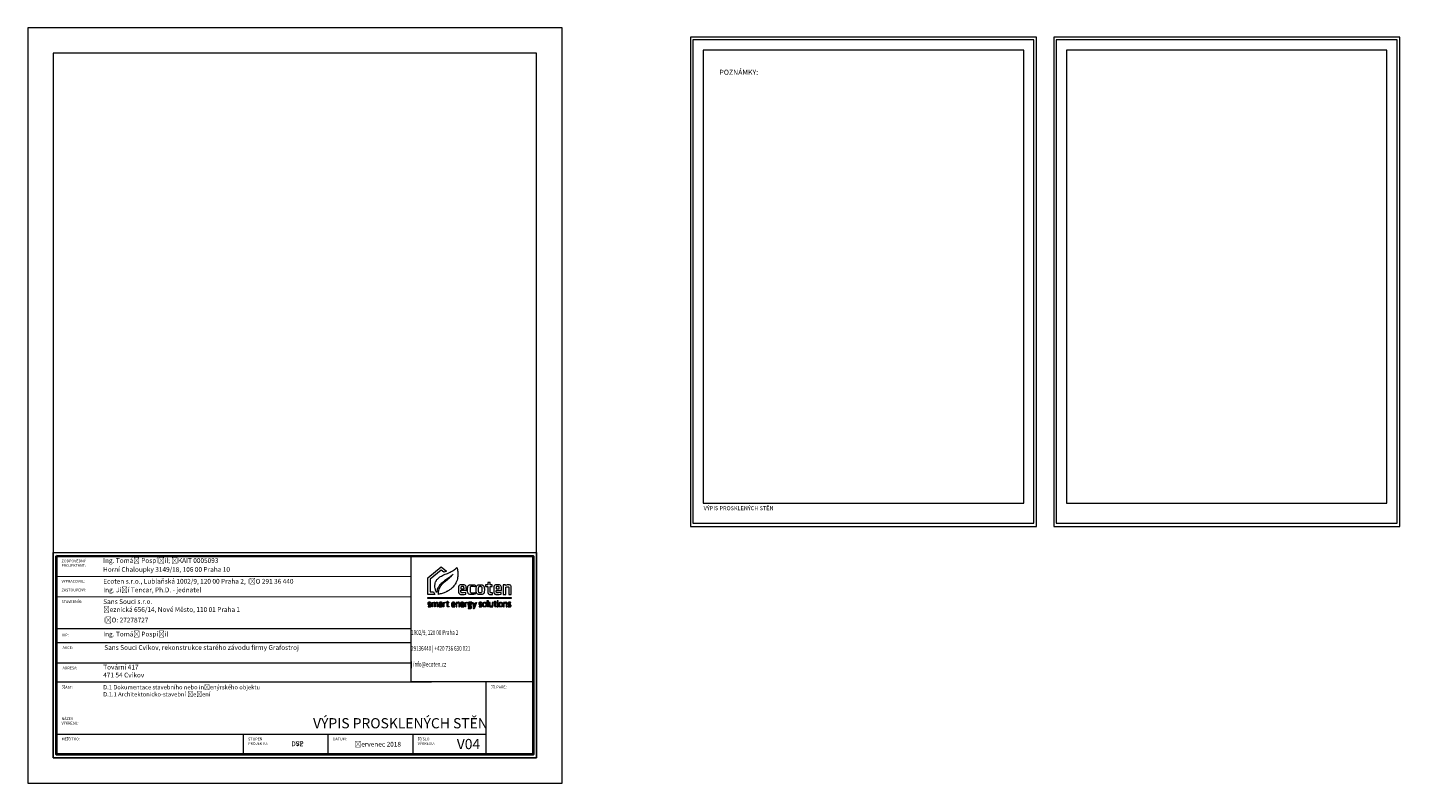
# Model space of a CAD drawing. Header units: millimetres. Extents: x 1370 to 200126, y -9734 to 86273.
# Tile 1 of 23: x 1370 to 28658, y -9734 to 5117. Entities that reach past the tile are written whole.
import ezdxf

# ---------------------------------------------------------------- set-up
doc = ezdxf.new("R2010")
doc.units = ezdxf.units.MM
doc.layers.get('0').update_dxf_attribs({"plot": 0})
doc.layers.add('000_NETISK', color=32, linetype='Continuous', lineweight=9, plot=False)
for name, color, linetype, lineweight in [('01_STAV_nove kce - slabe', 70, 'Continuous', 13), ('01_STAV_popis100', 4, 'Continuous', 13), ('AA_POPIS', 7, 'Continuous', 13), ('AA_ROZPISKY', 7, 'Continuous', 15), ('AA_STUPEŇ DSP', 1, 'Continuous', 15), ('AA_STUPEŇ DVZ', 4, 'Continuous', 15), ('AA_VÝKRES - NOVÝ STAV', 2, 'Continuous', 15)]:
    doc.layers.add(name, color=color, linetype=linetype, lineweight=lineweight)
doc.styles.add('5.0 M50', font='arial.ttf', dxfattribs={"height": 250})
doc.styles.get("Standard").update_dxf_attribs({"font": 'arial.ttf'})

# ---------------------------------------------------------------- blocks, each defined once
blk = doc.blocks.new('ecoten_logo_obrys')
at = {"lineweight": 5}
for points in [[(750, 1940), (899, 1620), (0, 1620), (0, 3760), (1740, 5160), (2420, 4610), (2057, 4478), (1740, 4740), (320, 3600), (320, 1940), (750, 1940)], [(3740, 5090), (3760, 5040), (3780, 4980), (3790, 4930), (3810, 4860), (3820, 4800), (3830, 4750), (3840, 4700), (3850, 4650), (3860, 4600), (3860, 4560), (3870, 4480), (3870, 4440), (3880, 4360), (3880, 4230), (3880, 4100), (3880, 4050), (3871, 3920), (3849, 3780), (3819, 3640), (3769, 3440), (3750, 3380), (3709, 3280), (3669, 3190), (3630, 3110), (3600, 3050), (3530, 2930), (3480, 2850), (3440, 2790), (3370, 2700), (3291, 2609), (3210, 2520), (3089, 2411), (2969, 2311), (2890, 2250), (2820, 2200), (2710, 2131), (2610, 2071), (2480, 1999), (2420, 1970), (2320, 1921), (2200, 1870), (2100, 1830), (2000, 1789), (1850, 1740), (1720, 1701), (1600, 1671), (1480, 1641), (1390, 1620), (1360, 1620), (1360, 1670), (1370, 1810), (1400, 2000), (1430, 2130), (1481, 2320), (1531, 2450), (1580, 2560), (1630, 2640), (1680, 2720), (1730, 2780), (1819, 2890), (1891, 2969), (1981, 3059), (2151, 3219), (2271, 3319), (2350, 3390), (2521, 3519), (2641, 3619), (2749, 3711), (2840, 3790), (2920, 3870), (3000, 3939), (3121, 4059), (3270, 4220), (3170, 4130), (3081, 4049), (2970, 3960), (2840, 3850), (2720, 3760), (2560, 3640), (2450, 3560), (2331, 3479), (2160, 3360), (2070, 3290), (1990, 3229), (1850, 3120), (1740, 3020), (1660, 2940), (1550, 2830), (1479, 2740), (1420, 2650), (1360, 2560), (1310, 2470), (1270, 2370), (1221, 2250), (1191, 2150), (1150, 2000), (1130, 1910), (1120, 1870), (1100, 1930), (1070, 2000), (1009, 2160), (979, 2270), (950, 2370), (920, 2540), (910, 2690), (910, 2830), (929, 2940), (959, 3080), (1010, 3220), (1059, 3330), (1131, 3450), (1180, 3520), (1241, 3590), (1331, 3679), (1461, 3789), (1549, 3861), (1640, 3920), (1761, 3989), (1900, 4060), (2030, 4121), (2140, 4170), (2240, 4210), (2410, 4269), (2550, 4320), (2730, 4400), (2890, 4481), (3030, 4559), (3130, 4619), (3220, 4671), (3290, 4720), (3380, 4780), (3440, 4830), (3560, 4920), (3650, 5000), (3740, 5090)], [(4260, 2140), (4980, 2140), (4980, 2240), (4971, 2420), (4961, 2530), (4931, 2650), (4891, 2720), (4850, 2770), (4770, 2820), (4700, 2840), (4640, 2850), (4580, 2860), (4510, 2860), (4340, 2860), (4260, 2851), (4190, 2830), (4110, 2800), (4060, 2760), (4020, 2720), (4000, 2680), (3980, 2630), (3961, 2540), (3950, 2470), (3950, 2420), (3950, 2340), (3950, 2120), (3950, 2030), (3960, 1970), (3979, 1850), (3990, 1810), (4010, 1770), (4040, 1720), (4070, 1690), (4120, 1650), (4170, 1630), (4230, 1610), (4300, 1600), (4560, 1600), (4680, 1611), (4820, 1631), (4910, 1640), (4910, 1840), (4590, 1812), (4440, 1809), (4390, 1820), (4360, 1830), (4330, 1850), (4310, 1870), (4300, 1890), (4290, 1910), (4280, 1940), (4260, 2020), (4260, 2140)], [(4260, 2350), (4680, 2350), (4680, 2400), (4670, 2480), (4660, 2550), (4640, 2590), (4610, 2620), (4590, 2630), (4570, 2640), (4540, 2650), (4400, 2650), (4370, 2640), (4330, 2620), (4310, 2600), (4290, 2580), (4280, 2550), (4270, 2510), (4260, 2440), (4260, 2350)], [(6090, 2820), (6090, 2600), (5910, 2619), (5780, 2630), (5590, 2630), (5540, 2620), (5500, 2590), (5480, 2560), (5460, 2480), (5450, 2410), (5450, 2040), (5460, 1980), (5480, 1930), (5500, 1890), (5530, 1860), (5570, 1840), (5610, 1830), (5670, 1820), (5850, 1820), (5970, 1830), (6100, 1839), (6100, 1650), (6010, 1629), (5880, 1611), (5760, 1600), (5490, 1600), (5410, 1610), (5350, 1630), (5290, 1660), (5260, 1680), (5220, 1720), (5190, 1770), (5160, 1840), (5139, 1930), (5130, 2070), (5130, 2100), (5130, 2410), (5140, 2480), (5160, 2610), (5180, 2660), (5200, 2700), (5230, 2750), (5260, 2780), (5310, 2810), (5360, 2830), (5400, 2840), (5460, 2850), (5550, 2861), (5660, 2861), (5810, 2850), (5950, 2840), (6040, 2829), (6090, 2820)], [(6240, 2060), (6240, 2410), (6250, 2520), (6270, 2610), (6290, 2660), (6310, 2700), (6340, 2740), (6380, 2780), (6430, 2810), (6500, 2830), (6600, 2849), (6940, 2849), (7010, 2840), (7070, 2820), (7120, 2800), (7150, 2780), (7200, 2730), (7230, 2690), (7250, 2650), (7270, 2580), (7280, 2530), (7290, 2480), (7301, 2320), (7301, 2140), (7291, 1990), (7280, 1900), (7260, 1830), (7240, 1780), (7210, 1730), (7180, 1700), (7150, 1670), (7090, 1640), (7030, 1620), (6980, 1610), (6910, 1600), (6630, 1600), (6550, 1610), (6480, 1630), (6430, 1650), (6390, 1670), (6330, 1720), (6300, 1780), (6280, 1830), (6270, 1870), (6260, 1910), (6250, 1980), (6240, 2060)], [(6710, 2660), (6820, 2660), (6860, 2650), (6910, 2630), (6940, 2600), (6960, 2560), (6970, 2520), (6980, 2470), (6990, 2360), (6990, 2090), (6981, 1990), (6970, 1940), (6950, 1880), (6930, 1850), (6900, 1830), (6860, 1810), (6820, 1800), (6720, 1800), (6680, 1810), (6640, 1830), (6610, 1850), (6590, 1870), (6570, 1910), (6560, 2000), (6551, 2130), (6551, 2330), (6560, 2460), (6570, 2530), (6580, 2570), (6600, 2600), (6620, 2620), (6650, 2640), (6670, 2650), (6710, 2660)], [(8810, 2140), (9530, 2140), (9530, 2240), (9521, 2420), (9511, 2530), (9481, 2650), (9441, 2720), (9400, 2770), (9320, 2820), (9250, 2840), (9190, 2850), (9130, 2860), (9060, 2860), (8890, 2860), (8810, 2851), (8740, 2830), (8660, 2800), (8610, 2760), (8570, 2720), (8550, 2680), (8530, 2630), (8511, 2540), (8500, 2470), (8500, 2420), (8500, 2340), (8500, 2120), (8500, 2030), (8510, 1970), (8529, 1850), (8540, 1810), (8560, 1770), (8590, 1720), (8620, 1690), (8670, 1650), (8720, 1630), (8780, 1610), (8850, 1600), (9110, 1600), (9230, 1611), (9370, 1631), (9460, 1640), (9460, 1840), (9140, 1812), (8990, 1809), (8940, 1820), (8910, 1830), (8880, 1850), (8860, 1870), (8850, 1890), (8840, 1910), (8830, 1940), (8810, 2020), (8810, 2140)], [(8810, 2350), (9230, 2350), (9230, 2400), (9220, 2480), (9210, 2550), (9190, 2590), (9160, 2620), (9140, 2630), (9120, 2640), (9090, 2650), (8950, 2650), (8920, 2640), (8880, 2620), (8860, 2600), (8840, 2580), (8830, 2550), (8820, 2510), (8810, 2440), (8810, 2350)], [(9740, 1620), (10060, 1620), (10060, 2540), (10210, 2589), (10320, 2610), (10370, 2610), (10410, 2600), (10430, 2580), (10440, 2560), (10440, 2550), (10440, 1620), (10764, 1620), (10764, 2590), (10740, 2680), (10710, 2740), (10660, 2790), (10610, 2820), (10560, 2840), (10520, 2850), (10320, 2850), (10240, 2830), (10160, 2800), (10040, 2750), (10030, 2770), (10020, 2800), (10010, 2830), (9740, 2830), (9740, 1620)], [(0, 1220), (10764, 1220), (10764, 1070), (0, 1070), (0, 1220)], [(30, 0), (290, 0), (320, 10), (340, 20), (360, 30), (390, 60), (400, 80), (410, 100), (410, 110), (410, 200), (400, 230), (380, 260), (360, 280), (330, 300), (270, 330), (220, 350), (170, 370), (140, 390), (120, 400), (100, 430), (100, 480), (110, 500), (140, 520), (240, 520), (350, 510), (380, 510), (380, 590), (280, 601), (140, 601), (90, 590), (70, 580), (50, 570), (40, 560), (20, 540), (10, 520), (0, 490), (0, 410), (10, 380), (20, 360), (40, 330), (70, 310), (100, 290), (150, 270), (220, 240), (260, 220), (290, 200), (300, 190), (310, 170), (310, 120), (300, 100), (280, 90), (250, 80), (110, 80), (30, 90), (30, 0)], [(520, 0), (520, 590), (600, 590), (610, 550), (660, 570), (720, 590), (800, 600), (850, 600), (900, 590), (930, 570), (940, 560), (1020, 580), (1070, 590), (1140, 600), (1200, 600), (1250, 590), (1280, 570), (1300, 540), (1310, 510), (1310, 0), (1220, 0), (1220, 470), (1210, 490), (1180, 510), (1120, 510), (1020, 491), (970, 480), (960, 470), (960, 0), (870, 0), (870, 480), (860, 500), (840, 510), (770, 510), (620, 470), (620, 0), (520, 0)], [(1450, 580), (1470, 500), (1610, 520), (1700, 520), (1730, 510), (1750, 500), (1760, 480), (1770, 460), (1770, 330), (1560, 330), (1530, 330), (1500, 320), (1480, 310), (1450, 290), (1430, 260), (1420, 230), (1420, 120), (1430, 80), (1440, 60), (1460, 30), (1480, 10), (1510, 0), (1540, -10), (1600, -10), (1650, 0), (1690, 10), (1760, 39), (1770, 40), (1780, 0), (1860, 0), (1860, 500), (1850, 530), (1840, 560), (1810, 580), (1790, 590), (1750, 600), (1580, 600), (1450, 580)], [(1770, 260), (1770, 130), (1620, 81), (1570, 80), (1540, 90), (1520, 120), (1510, 150), (1510, 210), (1540, 240), (1580, 260), (1770, 270), (1770, 260)], [(1990, 0), (1990, 590), (2080, 590), (2080, 550), (2130, 570), (2200, 590), (2260, 600), (2280, 600), (2280, 520), (2230, 510), (2160, 490), (2090, 470), (2080, 460), (2080, 0), (1990, 0)], [(2350, 510), (2350, 590), (2490, 590), (2490, 740), (2590, 740), (2590, 590), (2720, 590), (2720, 510), (2590, 510), (2590, 140), (2600, 100), (2620, 80), (2640, 70), (2740, 70), (2740, 0), (2680, -10), (2630, -10), (2580, 0), (2550, 10), (2510, 50), (2490, 120), (2490, 510), (2350, 510)], [(3160, 260), (3530, 260), (3530, 420), (3509, 510), (3490, 540), (3460, 570), (3390, 600), (3210, 600), (3170, 590), (3130, 570), (3100, 540), (3080, 490), (3070, 440), (3070, 160), (3090, 80), (3110, 40), (3150, 10), (3180, 0), (3240, -10), (3330, -10), (3500, 10), (3500, 80), (3400, 69), (3280, 69), (3220, 80), (3190, 100), (3170, 140), (3160, 180), (3160, 260)], [(3160, 340), (3160, 410), (3170, 460), (3190, 500), (3230, 520), (3270, 530), (3340, 530), (3390, 510), (3410, 490), (3430, 450), (3440, 420), (3440, 340), (3160, 340)], [(3640, 590), (3640, 0), (3740, 0), (3740, 470), (3840, 501), (3890, 510), (3960, 510), (3980, 500), (3990, 470), (3990, 0), (4090, 0), (4090, 500), (4070, 550), (4040, 580), (3990, 600), (3920, 600), (3850, 590), (3780, 570), (3730, 550), (3720, 590), (3640, 590)], [(4300, 260), (4670, 260), (4670, 420), (4649, 510), (4630, 540), (4600, 570), (4530, 600), (4350, 600), (4310, 590), (4270, 570), (4240, 540), (4220, 490), (4210, 440), (4210, 160), (4230, 80), (4250, 40), (4290, 10), (4320, 0), (4380, -10), (4470, -10), (4640, 10), (4640, 80), (4540, 69), (4420, 69), (4360, 80), (4330, 100), (4310, 140), (4300, 180), (4300, 260)], [(4300, 340), (4300, 410), (4310, 460), (4330, 500), (4370, 520), (4410, 530), (4480, 530), (4530, 510), (4550, 490), (4570, 450), (4580, 420), (4580, 340), (4300, 340)], [(4780, 0), (4780, 590), (4870, 590), (4870, 550), (4920, 570), (4990, 590), (5050, 600), (5070, 600), (5070, 520), (5020, 510), (4950, 490), (4880, 470), (4870, 460), (4870, 0), (4780, 0)], [(5670, 600), (5320, 600), (5260, 590), (5210, 570), (5180, 540), (5160, 510), (5150, 470), (5150, 330), (5170, 280), (5190, 260), (5210, 240), (5190, 220), (5190, 130), (5210, 90), (5240, 60), (5280, 50), (5490, 50), (5540, 30), (5570, -10), (5570, -30), (5570, -70), (5560, -90), (5540, -110), (5500, -130), (5330, -130), (5220, -121), (5220, -210), (5350, -219), (5500, -219), (5570, -200), (5620, -170), (5650, -130), (5670, -80), (5670, 20), (5650, 70), (5620, 100), (5570, 120), (5530, 130), (5320, 130), (5290, 140), (5280, 160), (5280, 200), (5300, 210), (5510, 210), (5570, 240), (5590, 260), (5610, 290), (5620, 340), (5620, 480), (5610, 520), (5680, 530), (5680, 600), (5670, 600)], [(5320, 520), (5470, 520), (5500, 510), (5520, 490), (5530, 460), (5530, 370), (5520, 330), (5490, 300), (5450, 290), (5320, 290), (5290, 300), (5270, 310), (5250, 330), (5240, 370), (5240, 460), (5260, 490), (5280, 510), (5320, 520)], [(5750, 590), (5860, 590), (6016, 109), (6172, 589), (6280, 589), (5998, -230), (5910, -230), (5980, 0), (5950, 0), (5750, 590)], [(6610, 0), (6870, 0), (6900, 10), (6920, 20), (6940, 30), (6970, 60), (6980, 80), (6990, 100), (6990, 110), (6990, 200), (6980, 230), (6960, 260), (6940, 280), (6910, 300), (6850, 330), (6800, 350), (6750, 370), (6720, 390), (6700, 400), (6680, 430), (6680, 480), (6690, 500), (6720, 520), (6820, 520), (6930, 510), (6960, 510), (6960, 590), (6860, 601), (6720, 601), (6670, 590), (6650, 580), (6630, 570), (6620, 560), (6600, 540), (6590, 520), (6580, 490), (6580, 410), (6590, 380), (6600, 360), (6620, 330), (6650, 310), (6680, 290), (6730, 270), (6800, 240), (6840, 220), (6870, 200), (6880, 190), (6890, 170), (6890, 120), (6880, 100), (6860, 90), (6830, 80), (6690, 80), (6610, 90), (6610, 0)], [(7090, 170), (7090, 420), (7110, 500), (7130, 540), (7160, 570), (7200, 590), (7260, 600), (7400, 600), (7450, 590), (7500, 570), (7530, 540), (7550, 500), (7560, 440), (7569, 370), (7569, 200), (7560, 130), (7540, 80), (7530, 60), (7490, 20), (7450, 0), (7370, -10), (7280, -10), (7210, 0), (7170, 20), (7140, 40), (7110, 90), (7090, 170)], [(7190, 200), (7190, 390), (7200, 450), (7210, 490), (7230, 510), (7280, 530), (7380, 530), (7420, 510), (7450, 480), (7460, 440), (7470, 380), (7470, 210), (7470, 170), (7450, 110), (7420, 90), (7380, 70), (7270, 70), (7240, 80), (7220, 100), (7200, 130), (7190, 200)], [(7850, -10), (7770, -10), (7730, 10), (7700, 50), (7690, 80), (7680, 130), (7680, 810), (7790, 810), (7790, 100), (7800, 70), (7820, 60), (7850, 60), (7850, -10)], [(8387, 1), (8387, 591), (8287, 591), (8287, 121), (8187, 90), (8137, 81), (8067, 81), (8047, 91), (8037, 121), (8037, 591), (7937, 591), (7937, 91), (7957, 41), (7987, 11), (8037, -9), (8107, -9), (8177, 1), (8247, 21), (8297, 41), (8307, 1), (8387, 1)], [(8480, 510), (8480, 590), (8620, 590), (8620, 740), (8720, 740), (8720, 590), (8850, 590), (8850, 510), (8720, 510), (8720, 140), (8730, 100), (8750, 80), (8770, 70), (8870, 70), (8870, 0), (8810, -10), (8760, -10), (8710, 0), (8680, 10), (8640, 50), (8620, 120), (8620, 510), (8480, 510)], [(8960, 710), (8980, 680), (9050, 680), (9070, 710), (9070, 770), (9050, 790), (8980, 790), (8960, 770), (8960, 710)], [(8970, 590), (8970, 0), (9060, 0), (9060, 590), (8970, 590)], [(9175, 170), (9175, 420), (9195, 500), (9215, 540), (9245, 570), (9285, 590), (9345, 600), (9485, 600), (9535, 590), (9585, 570), (9615, 540), (9635, 500), (9645, 440), (9654, 370), (9654, 200), (9645, 130), (9625, 80), (9615, 60), (9575, 20), (9535, 0), (9455, -10), (9365, -10), (9295, 0), (9255, 20), (9225, 40), (9195, 90), (9175, 170)], [(9275, 200), (9275, 390), (9285, 450), (9295, 490), (9315, 510), (9365, 530), (9465, 530), (9505, 510), (9535, 480), (9545, 440), (9555, 380), (9555, 210), (9555, 170), (9535, 110), (9505, 90), (9465, 70), (9355, 70), (9325, 80), (9305, 100), (9285, 130), (9275, 200)], [(9770, 590), (9770, 0), (9870, 0), (9870, 470), (9970, 501), (10020, 510), (10090, 510), (10110, 500), (10120, 470), (10120, 0), (10220, 0), (10220, 500), (10200, 550), (10170, 580), (10120, 600), (10050, 600), (9980, 590), (9910, 570), (9860, 550), (9850, 590), (9770, 590)], [(10360, 0), (10620, 0), (10650, 10), (10670, 20), (10690, 30), (10720, 60), (10730, 80), (10740, 100), (10740, 110), (10740, 200), (10730, 230), (10710, 260), (10690, 280), (10660, 300), (10600, 330), (10550, 350), (10500, 370), (10470, 390), (10450, 400), (10430, 430), (10430, 480), (10440, 500), (10470, 520), (10570, 520), (10680, 510), (10710, 510), (10710, 590), (10610, 601), (10470, 601), (10420, 590), (10400, 580), (10380, 570), (10370, 560), (10350, 540), (10340, 520), (10330, 490), (10330, 410), (10340, 380), (10350, 360), (10370, 330), (10400, 310), (10430, 290), (10480, 270), (10550, 240), (10590, 220), (10620, 200), (10630, 190), (10640, 170), (10640, 120), (10630, 100), (10610, 90), (10580, 80), (10440, 80), (10360, 90), (10360, 0)]]:
    blk.add_lwpolyline(points, dxfattribs=at)
blk.add_lwpolyline([(8270, 1800), (8170, 1800), (8120, 1810), (8090, 1830), (8070, 1850), (8050, 1900), (8050, 2620), (8320, 2620), (8320, 2830), (8050, 2830), (8050, 3130), (7730, 3130), (7730, 2830), (7460, 2830), (7460, 2620), (7730, 2620), (7730, 1960), (7740, 1880), (7750, 1830), (7770, 1770), (7790, 1730), (7840, 1680), (7880, 1650), (7920, 1630), (7980, 1610), (8050, 1600), (8230, 1600), (8300, 1610), (8350, 1620), (8350, 1810)], close=True, dxfattribs=at)

msp = doc.modelspace()

# ---------------------------------------------------------------- linework, layer by layer
at = {"layer": '000_NETISK', "color": 7, "ltscale": 1000}
for points in [[(1369.6, -9733.4), (11869.6, -9734.4), (11871.1, 5115.6), (1371.1, 5116.6)], [(1369.6, -9733.4), (11869.6, -9734.4), (11871.1, 5115.6), (1371.1, 5116.6)], [(1369.6, -9733.4), (11869.6, -9734.4), (11871.1, 5115.6), (1371.1, 5116.6)], [(14393, 4928.9), (14393, -4688.2), (21193, -4688.2), (21193, 4928.9)], [(14393, -4688.2), (21193, -4688.2), (21193, 4928.9), (14393, 4928.9)], [(14393, 4928.9), (14393, -4688.2), (21193, -4688.2), (21193, 4928.9)], [(14393, -4688.2), (21193, -4688.2), (21193, 4928.9), (14393, 4928.9)], [(14393, 4928.9), (14393, -4688.2), (21193, -4688.2), (21193, 4928.9)], [(14393, -4688.2), (21193, -4688.2), (21193, 4928.9), (14393, 4928.9)], [(14393, 4928.9), (14393, -4688.2), (21193, -4688.2), (21193, 4928.9)], [(14393, -4688.2), (21193, -4688.2), (21193, 4928.9), (14393, 4928.9)], [(21533, 4928.9), (21533, -4688.2), (28333, -4688.2), (28333, 4928.9)], [(21533, -4688.2), (28333, -4688.2), (28333, 4928.9), (21533, 4928.9)], [(14443, 4878.9), (14443, -4620.6), (21143, -4620.6), (21143, 4878.9)], [(21583, 4878.9), (21583, -4620.6), (28283, -4620.6), (28283, 4878.9)]]:
    msp.add_lwpolyline(points, close=True, dxfattribs=at)
at = {"layer": '01_STAV_nove kce - slabe', "color": 7, "ltscale": 1000}
msp.add_lwpolyline([(1869.7, -9233.4), (11369.7, -9234.3), (11371.1, 4615.7), (1871.1, 4616.6)], close=True, dxfattribs=at)
at = {"layer": '01_STAV_popis100', "color": 7, "ltscale": 1000}
for points in [[(14643, 4678.9), (14643, -4231.1), (20943, -4231.1), (20943, 4678.9)], [(21783, 4678.9), (21783, -4231.1), (28083, -4231.1), (28083, 4678.9)]]:
    msp.add_lwpolyline(points, close=True, dxfattribs=at)
at = {"layer": 'AA_ROZPISKY', "color": 7, "lineweight": 20}
for p, q in [((1936.7, -5666.7), (8903.4, -5667.4)), ((1936.7, -6066.7), (8903.3, -6067.4)), ((1936.7, -6066.7), (8903.3, -6067.4)), ((1936.6, -6691.7), (8903.3, -6692.4)), ((1957.1, -6968.4), (8903.3, -6969.1)), ((1957.1, -7368.4), (8903.2, -7369.1)), ((1936.5, -7741.7), (9303.2, -7742.5)), ((1936.4, -8766.7), (10373.7, -8767.6)), ((5603.1, -8767.1), (5603, -9167.1)), ((7269.7, -8767.3), (7269.7, -9167.3)), ((8936.4, -8767.4), (8936.4, -9167.4))]:
    msp.add_line(p, q, dxfattribs=at)
at = {"layer": 'AA_ROZPISKY', "color": 7}
msp.add_line((10373.8, -7742.6), (10373.6, -9167.6), dxfattribs=at)
at = {"layer": 'AA_ROZPISKY', "color": 7, "lineweight": 20}
for points in [[(1870.1, -5200.1), (11370.1, -5201), (11369.7, -9234.3), (1869.7, -9233.4)], [(8903.4, -5267.4), (11303.4, -5267.7), (11303.2, -7742.7), (8903.2, -7742.4)]]:
    msp.add_lwpolyline(points, close=True, dxfattribs=at)
at = {"layer": 'AA_ROZPISKY', "color": 7, "lineweight": 40}
msp.add_lwpolyline([(1936.8, -5266.9), (11303.4, -5267.7), (11303, -9167.7), (1936.4, -9166.9)], close=True, dxfattribs=at)

# ---------------------------------------------------------------- block references
at = {"layer": 'AA_ROZPISKY', "color": 7, "xscale": 0.1523004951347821, "yscale": 0.1523004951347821, "zscale": 0.1523004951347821, "rotation": 359.994372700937}
msp.add_blockref('ecoten_logo_obrys', (9231.8, -6268.1), dxfattribs=at)

# ---------------------------------------------------------------- texts
at = {"layer": 'AA_POPIS', "color": 7, "attachment_point": 1, "rotation": 359.99437, "style": '5.0 M50'}
for s, width, insert, char_height in [('\\A1;POZNÁMKY:', 2778.054, (14963.4, 4292.3), 100), ('\\A1;POZNÁMKY:', 2778.054, (14963.4, 4292.3), 100), ('VÝPIS PROSKLENÝCH STĚN', 1635, (14653, -4287.4), 80)]:
    msp.add_mtext_dynamic_manual_height_columns(s, width=width, gutter_width=1250, heights=[0], dxfattribs=dict(at, insert=insert, char_height=char_height))
at = {"layer": 'AA_ROZPISKY', "color": 7, "rotation": 359.99437}
for s, width, insert, char_height, attachment_point in [('{\\fArial|b0|i1|c238|p34;ZODPOVĚDNÝ PROJEKTANT:}', 53.333, (2034.1, -5338), 53.333, 1), ('\\pt1960;Ing. Tomáš Pospíšil; ČKAIT 0005093', 6041.064, (2849.8, -5309.8), 93.333, 1), ('\\pt1960;Horní Chaloupky 3149/18, 106 00 Praha 10', 6041.064, (2849.8, -5484.8), 93.333, 1), ('\\pt1960;{\\fArial|b1|i0|c238|p34;Ecoten s.r.o., Lublaňská 1002/9, 120 00 Praha 2, IČO 291 36 440}', 8102.127, (2852.3, -5717.4), 93.333, 1), ('{\\fArial|b0|i1|c238|p34;VYPRACOVAL:}', 1241.715, (2034.1, -5738), 53.333, 1), ('{\\fArial|b0|i1|c238|p34;ZASTOUPENÝ:}', 1241.715, (2034.1, -5910.1), 53.333, 1), ('\\pt1960;Ing. Jiří Tencar, Ph.D. - jednatel', 4227.73, (2852.3, -5887.4), 93.333, 1), ('{\\fArial|b0|i1|c238|p34;STAVEBNÍK:}', 1241.715, (2034.1, -6138), 53.333, 1), ('\\pt1960;{\\fArial|b1|i0|c238|p34;Sans Souci s.r.o.\\P}Řeznická 656/14, Nové Město, 110 01 Praha 1', 8102.127, (2852.3, -6117.4), 93.333, 1), ('\\pt1960;IČO: 27278727', 6355.461, (2852.2, -6480.2), 93.333, 1), ('{\\fArial|b0|i1|c238|p34;HIP:}', 1241.715, (2034, -6795.1), 53.333, 1), ('\\pt1960;Ing. Tomáš Pospíšil', 3020.532, (2852.2, -6755.2), 93.333, 1), ('\\pi507.99;{\\W0.7;\\C256;Lublaňská 1002/9, 120 00 Praha 2\\P\\pi496.65,t1430,1523.3;IČO: 29136440 | +420 736 630 021\\P\\pi541.79,t1475.1,2501.8;www.ecoten.cz | info@ecoten.cz\\H1.0805x; }', 2400.007, (8903.3, -6570.8), 93.333, 1), ('{\\fArial|b0|i1|c238|p34;AKCE:}', 1241.715, (2054.5, -7041.8), 53.333, 1), ('\\pt1960;{\\fArial|b1|i0|c238|p34;Sans Souci Cvikov, rekonstrukce starého závodu firmy Grafostroj}', 7735.466, (2872.7, -7019.1), 93.333, 1), ('{\\fArial|b0|i1|c238|p34;ADRESA:}', 1241.715, (2054.5, -7441.8), 53.333, 1), ('\\pt1960;Tovární 417 \\P471 54 Cvikov', 6355.461, (2852.2, -7405.2), 93.333, 1), ('{\\fArial|b0|i1|c238|p34;ČÁST: }', 565.934, (2033.9, -7823), 53.333, 1), ('{\\H0.83333x;D.1 Dokumentace stavebního nebo inženýrského objektu\\PD.1.1 Architektonicko-stavební řešení}', 9345.461, (2852.1, -7805.2), 100, 1), ('{\\fArial|b0|i1|c238|p34;Č. PARÉ:}', 1241.715, (10471.2, -7816), 53.333, 1), ('{\\fArial|b0|i1|c238|p34;NÁZEV\\PVÝKRESU:}', 345.934, (2033.8, -8438), 53.333, 1), ('{\\fArial|b0|i1|c238|p34;MĚŘÍTKO:}', 1241.715, (2033.8, -8838), 53.333, 1), ('{\\fArial|b0|i1|c238|p34;STUPEŇ\\PPROJEKTU:}', 399.268, (5700.5, -8838.4), 53.333, 1), ('{\\fArial|b0|i1|c238|p34;DATUM:}', 1241.715, (7367.1, -8838.5), 53.333, 1), ('\\pt1960;červenec 2018', 1955.814, (8704.4, -8920.5), 93.333, 3), ('{\\fArial|b0|i1|c238|p34;ČÍSLO\\PVÝKRESU:}', 405.934, (9033.8, -8838.7), 53.333, 1)]:
    msp.add_mtext_dynamic_manual_height_columns(s, width=width, gutter_width=150, heights=[0], dxfattribs=dict(at, insert=insert, char_height=char_height, attachment_point=attachment_point))
at = {"layer": 'AA_STUPEŇ DSP', "color": 7, "insert": (6549.7, -8912.5), "char_height": 93.33, "attachment_point": 1, "rotation": 359.99437}
msp.add_mtext_dynamic_manual_height_columns('DSP', width=1390.577, gutter_width=150, heights=[0], dxfattribs=at)
at = {"layer": 'AA_STUPEŇ DVZ', "color": 7, "insert": (6549.7, -8912.5), "char_height": 93.33, "attachment_point": 1, "rotation": 359.99437}
msp.add_mtext_dynamic_manual_height_columns('DVZ', width=1390.577, gutter_width=150, heights=[0], dxfattribs=at)
at = {"layer": 'AA_VÝKRES - NOVÝ STAV', "color": 7, "char_height": 200, "attachment_point": 3, "rotation": 359.99437}
for s, width, insert in [('\\pt4200;{\\fArial|b1|i0|c238|p34;VÝPIS PROSKLENÝCH STĚN}', 7571.514, (10411.3, -8455.1)), ('\\pt4200;{\\fArial|b1|i0|c238|p34;V04}', 1301.354, (10261, -8864))]:
    msp.add_mtext_dynamic_manual_height_columns(s, width=width, gutter_width=150, heights=[0], dxfattribs=dict(at, insert=insert))

doc.saveas('drawing.dxf')
